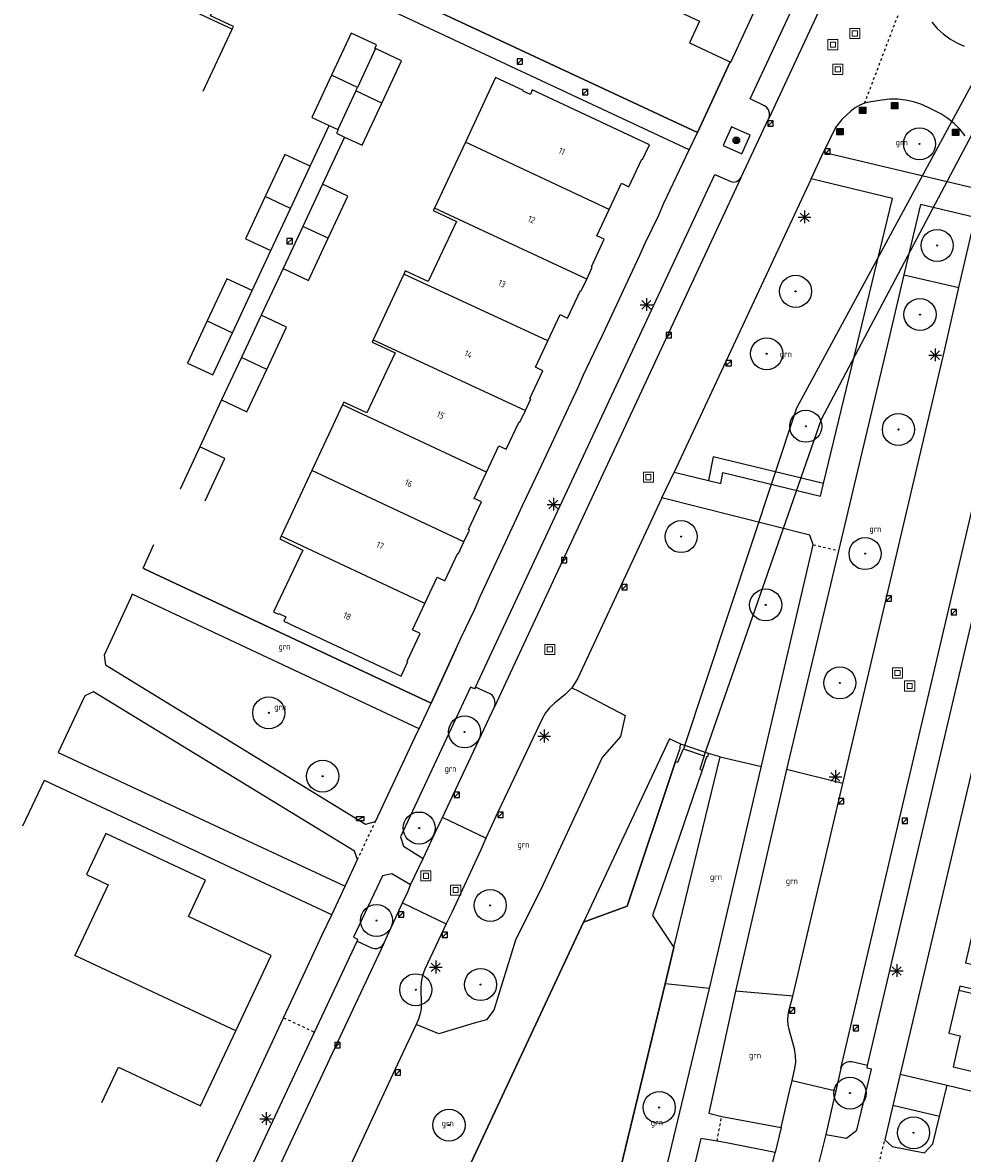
# Model space of a CAD drawing. Header units: metres. Extents: x 116958 to 118326, y 475500 to 477904.
# Tile 55 of 256: x 117209 to 117283, y 476332 to 476421. Entities that reach past the tile are written whole.
import ezdxf

# ---------------------------------------------------------------- set-up
doc = ezdxf.new("R2010")
doc.units = ezdxf.units.M
doc.header["$LTSCALE"] = 0.2
doc.linetypes.add('MATGRENS', pattern=[2, 1, -1])
doc.layers.get('0').update_dxf_attribs({"color": 6})
for name, color, linetype in [('B-WE-GR-BOOM-G', 252, 'Continuous'), ('B-WE-GR-GROENVOORZIENING-GV', 252, 'Continuous'), ('B-WE-GW-WATERGANG_INSTEEK-G', 252, 'Continuous'), ('B-WE-GW-WATERGANG_WATERLIJN-G', 252, 'Continuous'), ('B-WE-IE-MEUBILAIR-G', 252, 'Continuous'), ('B-WE-IE-MEUBILAIR_WEGMEUBILAIR_LICHTMAST-G', 252, 'Continuous'), ('B-WE-IE-MEUBILAIR_WEGMEUBILAIR_VERKEERSLICHT-G', 252, 'Continuous'), ('B-WE-KL-DATA_KAST-G', 90, 'Continuous'), ('B-WE-KW-KUNSTWERK_DUIKER-GV', 252, 'Continuous'), ('B-WE-KW-KUNSTWERK_WALBESCHERMING-GV', 252, 'Continuous'), ('B-WE-OG-BEBOUWING-GV', 252, 'Continuous'), ('B-WE-OG-HUISNUMMER-T25', 2, 'Continuous'), ('B-WE-RI-HWA_KOLK_TROTTOIRKOLK-G', 252, 'Continuous'), ('B-WE-VH-MATERIAALGRENS-G', 252, 'MATGRENS'), ('B-WE-VH-VERHARDING_ASFALT-GV', 252, 'Continuous')]:
    doc.layers.add(name, color=color, linetype=linetype)
doc.layers.add('B-WE-RI-RIOOLPUT', color=31, linetype='Continuous', lineweight=0)
doc.styles.get("Standard").update_dxf_attribs({"font": 'isocp.shx'})

# ---------------------------------------------------------------- blocks, each defined once
blk = doc.blocks.new('BGT_GR')
at = {"insert": (0.043, 0.019), "char_height": 0.1, "attachment_point": 5, "line_spacing_factor": 0.8}
blk.add_mtext('{\\C256;grn}', dxfattribs=at)
blk = doc.blocks.new('CELQ75115')
for p, q in [((-0.105, 0.026), (-0.203, 0.012)), ((-0.203, 0.012), (-0.165, -0.007)), ((-0.122, 0.069), (-0.071, 0.162)), ((-0.122, 0.069), (-0.048, 0.029)), ((-0.059, -0.061), (-0.105, 0.026)), ((-0.071, 0.162), (0.071, 0.162)), ((0.003, 0.117), (-0.048, 0.029)), ((0.024, 0.08), (-0.003, 0.062)), ((-0.003, 0.062), (0.093, 0.062)), ((0.024, 0.08), (0.003, 0.117)), ((0.135, 0.056), (0.065, 0.009)), ((0.116, -0.08), (0.065, 0.009)), ((0.071, 0.162), (0.093, 0.125)), ((0.093, 0.062), (0.129, 0.149)), ((0.129, 0.149), (0.093, 0.125)), ((0.135, 0.056), (0.189, -0.033)), ((-0.189, -0.05), (-0.165, -0.007)), ((-0.101, -0.162), (-0.189, -0.05)), ((-0.09, -0.045), (-0.112, -0.082)), ((-0.112, -0.082), (-0.009, -0.081)), ((-0.009, -0.162), (-0.101, -0.162)), ((-0.09, -0.045), (-0.059, -0.061)), ((-0.009, -0.081), (-0.009, -0.162)), ((0.017, -0.122), (0.071, -0.039)), ((0.071, -0.198), (0.017, -0.122)), ((0.071, -0.039), (0.071, -0.08)), ((0.071, -0.08), (0.116, -0.08)), ((0.116, -0.162), (0.071, -0.162)), ((0.071, -0.162), (0.071, -0.198)), ((0.189, -0.033), (0.116, -0.162))]:
    blk.add_line(p, q)
at = {"flags": 128}
blk.add_lwpolyline([(-0.125, 0.25), (0.125, 0.25), (0.25, 0.125), (0.25, -0.125), (0.125, -0.25), (-0.125, -0.25), (-0.25, -0.125), (-0.25, 0.125), (-0.125, 0.25)], dxfattribs=at)
blk = doc.blocks.new('CELQ70108')
for p, q in [((-0.62, 0.31), (0.62, 0.31)), ((-0.62, -0.31), (-0.62, 0.31)), ((-0.62, -0.31), (0.62, 0.31)), ((0.62, -0.31), (0.62, 0.31)), ((-0.62, -0.31), (0.62, -0.31))]:
    blk.add_line(p, q)
blk = doc.blocks.new('CELQ211865')
for p, q in [((-0.5, 0), (0.5, 0)), ((0.354, -0.336), (-0.354, 0.336)), ((0.354, 0.336), (-0.354, -0.336)), ((-0.001, 0.526), (0, -0.474))]:
    blk.add_line(p, q)
blk = doc.blocks.new('CELQ201000')
at = {"flags": 128}
for points in [[(-0.25, -0.25), (-0.25, 0.25), (0.25, 0.25), (0.25, -0.25), (-0.25, -0.25)], [(-0.18, -0.18), (-0.18, 0.18), (0.18, 0.18), (0.18, -0.18), (-0.18, -0.18)], [(-0.11, -0.11), (-0.11, 0.11), (0.11, 0.11), (0.11, -0.11), (-0.11, -0.11)], [(-0.041, -0.041), (-0.041, 0.041), (0.041, 0.041), (0.041, -0.041), (-0.041, -0.041)]]:
    blk.add_lwpolyline(points, dxfattribs=at)
blk = doc.blocks.new('Pbrd')
for points in [[(-400, -400), (400, -400), (400, 400), (-400, 400)], [(-200, -200), (200, -200), (200, 200), (-200, 200)]]:
    blk.add_lwpolyline(points, close=True)
blk = doc.blocks.new('Kvtrot')
blk.add_line((0, -420), (420, 0))
at = {"flags": 128}
blk.add_lwpolyline([(0, -420), (420, -420), (420, 0), (0, 0)], close=True, dxfattribs=at)
blk = doc.blocks.new('Bestboom')
h = blk.add_hatch(color=256)
h.dxf.hatch_style = 1
h.paths.add_polyline_path([(41, 0, 1), (-41, 0, 1)])
for radius in [1260, 41.1]:
    blk.add_circle((0, 0), radius)

msp = doc.modelspace()

# ---------------------------------------------------------------- linework, layer by layer
at = {"layer": 'B-WE-GR-GROENVOORZIENING-GV', "flags": 128}
for points in [[(117215.209, 476434.143), (117261.759, 476412.418)], [(117261.11, 476411.056), (117214.587, 476432.811)], [(117231.304, 476409.764), (117232.794, 476412.956)], [(117234.01, 476412.057), (117232.274, 476408.347)], [(117226.734, 476399.976), (117228.205, 476403.121)], [(117229.17, 476401.71), (117227.449, 476398.038)], [(117278.007, 476401.221), (117282.334, 476400.22)], [(117224.336, 476391.38), (117222.628, 476387.69)], [(117271.682, 476384.792), (117262.995, 476386.891), (117262.624, 476385.051)], [(117218.229, 476378.103), (117240.807, 476367.525)], [(117239.861, 476365.51), (117217.308, 476376.105)], [(117251.888, 476368.742), (117252.428, 476368.46), (117256.088, 476366.548), (117255.711, 476364.9), (117254.269, 476363.252), (117249.601, 476353.195), (117247.439, 476348.87), (117245.757, 476343.378), (117245.173, 476342.623), (117244.383, 476342.391), (117243.943, 476342.262), (117241.432, 476341.525), (117239.638, 476342.258)], [(117262.639, 476363.554), (117260.444, 476364.301)], [(117211.487, 476363.637), (117234.051, 476353.12)], [(117263.558, 476363.305), (117266.792, 476362.536)], [(117273.191, 476361.217), (117268.765, 476362.298)], [(117233.006, 476350.861), (117210.447, 476361.418)], [(117262.71, 476345.084), (117259.221, 476345.445)], [(117269.258, 476344.473), (117264.749, 476344.874)], [(117277.714, 476338.337), (117281.394, 476337.468)], [(117280.8, 476335.011), (117277.134, 476335.877)]]:
    msp.add_lwpolyline(points, dxfattribs=at)
at = {"layer": 'B-WE-GW-WATERGANG_INSTEEK-G', "flags": 128}
for points in [[(117260.043, 476362.925), (117260.387, 476363.907), (117260.419, 476363.999), (117260.372, 476364.027), (117260.444, 476364.301), (117259.552, 476364.71), (117252.804, 476350.295)], [(117259.91, 476348.299), (117263.558, 476363.305)], [(117263.558, 476363.305), (117262.639, 476363.554), (117262.555, 476363.29), (117262.479, 476363.301), (117262.13, 476362.265)]]:
    msp.add_lwpolyline(points, dxfattribs=at)
at = {"layer": 'B-WE-GW-WATERGANG_WATERLIJN-G', "flags": 128}
for points in [[(117260.043, 476362.925), (117260.22, 476362.887), (117260.661, 476363.93), (117262.282, 476363.375), (117261.938, 476362.327), (117262.13, 476362.265)], [(117252.804, 476350.295), (117256.228, 476351.552), (117260.043, 476362.925)], [(117262.13, 476362.265), (117258.236, 476350.821), (117259.707, 476348.605), (117259.91, 476348.299)], [(117225.981, 476282.914), (117222.16, 476284.704), (117252.804, 476350.295)], [(117259.91, 476348.299), (117259.221, 476345.445)], [(117259.221, 476345.445), (117254.936, 476327.675), (117253.996, 476324.039)]]:
    msp.add_lwpolyline(points, dxfattribs=at)
at = {"layer": 'B-WE-KW-KUNSTWERK_DUIKER-GV', "flags": 128}
msp.add_lwpolyline([(117262.282, 476363.375), (117271.53, 476389.861), (117291.14, 476426.982), (117289.62, 476427.813), (117269.557, 476390.733), (117260.661, 476363.93), (117262.282, 476363.375)], dxfattribs=at)
at = {"layer": 'B-WE-KW-KUNSTWERK_WALBESCHERMING-GV', "flags": 128}
for points in [[(117260.444, 476364.301), (117259.552, 476364.71), (117252.804, 476350.295)], [(117259.91, 476348.299), (117263.558, 476363.305), (117262.639, 476363.554)], [(117260.043, 476362.925), (117256.228, 476351.552), (117252.804, 476350.295)], [(117262.13, 476362.265), (117258.236, 476350.821), (117259.707, 476348.605), (117259.91, 476348.299)], [(117252.804, 476350.295), (117222.16, 476284.704), (117225.981, 476282.914)], [(117251.811, 476325.312), (117253.996, 476324.039), (117254.936, 476327.675), (117259.221, 476345.445), (117259.91, 476348.299)]]:
    msp.add_lwpolyline(points, dxfattribs=at)
at = {"layer": 'B-WE-OG-BEBOUWING-GV', "flags": 128}
for points in [[(117264.345, 476417.97), (117261.759, 476412.418), (117215.209, 476434.143), (117218.586, 476441.585)], [(117256.343, 476423.785), (117261.929, 476421.167), (117261.13, 476419.465), (117264.163, 476418.054), (117264.345, 476417.97), (117264.395, 476417.947), (117268.045, 476425.848), (117267.773, 476425.974), (117265.114, 476427.214), (117265.554, 476428.156), (117265.618, 476428.126), (117268.211, 476433.67), (117262.268, 476436.45)], [(117225.173, 476420.556), (117225.261, 476420.744), (117223.447, 476421.589), (117225.755, 476426.532), (117216.798, 476430.72), (117216.379, 476429.823), (117216.442, 476429.794), (117215.426, 476427.62), (117216.015, 476427.345), (117215.046, 476425.271)], [(117225.173, 476420.556), (117215.046, 476425.271)], [(117222.895, 476415.664), (117225.173, 476420.556)], [(117236.438, 476419.012), (117236.393, 476419.034), (117236.52, 476419.305), (117234.527, 476420.236), (117232.976, 476416.915)], [(117236.438, 476419.012), (117235.015, 476415.963)], [(117236.934, 476414.733), (117238.484, 476418.051), (117236.438, 476419.012)], [(117232.976, 476416.915), (117231.425, 476413.595), (117232.794, 476412.956), (117233.464, 476412.643)], [(117235.015, 476415.963), (117232.976, 476416.915)], [(117254.813, 476406.356), (117255.777, 476408.421), (117256.366, 476408.146), (117257.381, 476410.32), (117257.444, 476410.29), (117257.986, 476411.45), (117248.767, 476415.775), (117248.618, 476415.399), (117248.047, 476415.666), (117248.073, 476415.72), (117245.891, 476416.743), (117243.506, 476411.652)], [(117234.887, 476415.689), (117235.015, 476415.963)], [(117234.887, 476415.689), (117233.464, 476412.643)], [(117236.934, 476414.733), (117234.887, 476415.689)], [(117233.464, 476412.643), (117233.509, 476412.622), (117233.382, 476412.35), (117234.01, 476412.057), (117235.385, 476411.415), (117236.934, 476414.733)], [(117243.506, 476411.652), (117241.081, 476406.475)], [(117254.813, 476406.356), (117243.506, 476411.652)], [(117229.755, 476406.443), (117231.304, 476409.764), (117229.311, 476410.694), (117227.761, 476407.373)], [(117232.715, 476404.096), (117234.267, 476407.414), (117232.274, 476408.347), (117230.722, 476405.028)], [(117227.761, 476407.373), (117226.212, 476404.052), (117228.205, 476403.121), (117229.755, 476406.443)], [(117229.755, 476406.443), (117227.761, 476407.373)], [(117241.081, 476406.475), (117240.986, 476406.272), (117242.798, 476405.426), (117240.589, 476400.694), (117238.777, 476401.54), (117238.655, 476401.278)], [(117253.053, 476400.886), (117241.081, 476406.475)], [(117253.053, 476400.886), (117253.485, 476401.81), (117253.422, 476401.84), (117254.437, 476404.015), (117253.848, 476404.29), (117254.813, 476406.356)], [(117230.722, 476405.028), (117229.17, 476401.71), (117231.162, 476400.778), (117232.715, 476404.096)], [(117232.715, 476404.096), (117230.722, 476405.028)], [(117225.183, 476396.661), (117226.734, 476399.976), (117224.741, 476400.908), (117223.19, 476397.593)], [(117238.655, 476401.278), (117236.256, 476396.108)], [(117249.986, 476396.021), (117238.655, 476401.278)], [(117249.986, 476396.021), (117250.953, 476398.092), (117251.542, 476397.816), (117252.558, 476399.991), (117252.622, 476399.962), (117253.053, 476400.886)], [(117227.885, 476393.777), (117229.442, 476397.106), (117227.449, 476398.038), (117225.892, 476394.709)], [(117223.19, 476397.593), (117221.64, 476394.278), (117223.633, 476393.346), (117225.183, 476396.661)], [(117223.19, 476397.593), (117225.183, 476396.661)], [(117236.256, 476396.108), (117236.173, 476395.929), (117237.983, 476395.079), (117235.769, 476390.364), (117233.958, 476391.215), (117233.852, 476390.989)], [(117236.256, 476396.108), (117248.226, 476390.554)], [(117248.226, 476390.554), (117248.654, 476391.469), (117248.591, 476391.499), (117249.607, 476393.674), (117249.018, 476393.95), (117249.986, 476396.021)], [(117225.892, 476394.709), (117224.336, 476391.38), (117226.328, 476390.448), (117227.885, 476393.777)], [(117227.885, 476393.777), (117225.892, 476394.709)], [(117233.852, 476390.989), (117231.436, 476385.823)], [(117245.162, 476385.697), (117233.852, 476390.989)], [(117245.162, 476385.697), (117246.13, 476387.768), (117246.719, 476387.493), (117247.735, 476389.668), (117247.799, 476389.639), (117248.226, 476390.554)], [(117223.04, 476383.45), (117224.593, 476386.771), (117222.628, 476387.69), (117221.076, 476384.368)], [(117231.436, 476385.823), (117229.016, 476380.652)], [(117243.399, 476380.226), (117231.436, 476385.823)], [(117243.399, 476380.226), (117243.829, 476381.146), (117243.766, 476381.175), (117244.783, 476383.351), (117244.194, 476383.626), (117245.162, 476385.697)], [(117229.016, 476380.652), (117228.923, 476380.453), (117230.713, 476379.56), (117228.424, 476374.703), (117228.804, 476374.524), (117228.833, 476374.587), (117229.394, 476374.323), (117229.23, 476373.963), (117238.447, 476369.643), (117238.99, 476370.803), (117238.926, 476370.833), (117239.944, 476373.008), (117239.356, 476373.284), (117240.327, 476375.359)], [(117240.327, 476375.359), (117229.016, 476380.652)], [(117240.327, 476375.359), (117241.299, 476377.435), (117241.888, 476377.16), (117242.905, 476379.335), (117242.969, 476379.306), (117243.399, 476380.226)], [(117242.747, 476371.773), (117240.807, 476367.525), (117218.229, 476378.103), (117218.152, 476378.14), (117219.011, 476380.001)], [(117232.254, 476349.305), (117233.006, 476350.861), (117210.447, 476361.418), (117210.374, 476361.452), (117208.681, 476357.853)], [(117225.457, 476341.761), (117228.24, 476347.682), (117221.737, 476350.739), (117223.07, 476353.597), (117215.219, 476357.267), (117213.705, 476354.034), (117215.399, 476353.241), (117212.799, 476347.683)], [(117283.624, 476350.467), (117282.837, 476347.108), (117283.743, 476346.895), (117283.308, 476345.044), (117282.403, 476345.255), (117282.326, 476344.93)], [(117225.457, 476341.761), (117212.799, 476347.683)], [(117282.326, 476344.93), (117281.536, 476341.573), (117282.441, 476341.359), (117281.87, 476338.928), (117291.288, 476336.685), (117293.605, 476336.133), (117294.973, 476341.953)], [(117294.973, 476341.953), (117282.326, 476344.93)], [(117214.914, 476336.102), (117216.215, 476338.882), (117222.679, 476335.848), (117225.457, 476341.761)]]:
    msp.add_lwpolyline(points, dxfattribs=at)
at = {"layer": 'B-WE-VH-MATERIAALGRENS-G', "flags": 128}
for points in [[(117274.911, 476414.71), (117278.901, 476425.213)], [(117270.874, 476379.988), (117272.854, 476379.519)], [(117235.02, 476355.215), (117235.669, 476356.592), (117236.44, 476358.225)], [(117229.214, 476342.78), (117231.635, 476341.651)], [(117263.305, 476333.077), (117263.671, 476335.014)], [(117275.744, 476330.121), (117276.497, 476333.168)]]:
    msp.add_lwpolyline(points, dxfattribs=at)
at = {"layer": 'B-WE-VH-VERHARDING_ASFALT-GV'}
for p, q in [((117265.91, 476415.064), (117273.367, 476431.086)), ((117275.481, 476430.896), (117267.37, 476413.518)), ((117280.197, 476421.087), (117280.62, 476420.606)), ((117280.62, 476420.606), (117281.091, 476420.173)), ((117281.091, 476420.173), (117281.605, 476419.792)), ((117281.605, 476419.792), (117282.156, 476419.467)), ((117282.156, 476419.467), (117282.738, 476419.202)), ((117261.759, 476412.418), (117264.345, 476417.97)), ((117267.048, 476414.518), (117265.91, 476415.064)), ((117276.273, 476414.96), (117275.276, 476414.8)), ((117276.894, 476415.026), (117276.273, 476414.96)), ((117277.519, 476415.027), (117276.894, 476415.026)), ((117278.14, 476414.962), (117277.519, 476415.027)), ((117278.751, 476414.833), (117278.14, 476414.962)), ((117279.345, 476414.639), (117278.751, 476414.833)), ((117267.228, 476414.375), (117267.048, 476414.518)), ((117267.359, 476414.187), (117267.228, 476414.375)), ((117267.429, 476413.968), (117267.359, 476414.187)), ((117267.433, 476413.739), (117267.429, 476413.968)), ((117273.849, 476414.122), (117273.119, 476413.44)), ((117274.175, 476414.366), (117273.849, 476414.122)), ((117274.531, 476414.563), (117274.175, 476414.366)), ((117274.911, 476414.71), (117274.531, 476414.563)), ((117275.276, 476414.8), (117274.911, 476414.71)), ((117279.915, 476414.385), (117279.345, 476414.639)), ((117280.902, 476413.881), (117279.915, 476414.385)), ((117265.236, 476408.963), (117267.361, 476413.498)), ((117267.361, 476413.498), (117267.37, 476413.518)), ((117267.37, 476413.518), (117267.433, 476413.739)), ((117273.119, 476413.44), (117272.633, 476412.814)), ((117281.448, 476413.525), (117280.902, 476413.881)), ((117281.955, 476413.116), (117281.448, 476413.525)), ((117282.417, 476412.657), (117281.955, 476413.116)), ((117261.11, 476411.056), (117261.759, 476412.418)), ((117264.438, 476412.864), (117263.778, 476411.405)), ((117265.919, 476412.195), (117264.438, 476412.864)), ((117265.259, 476410.736), (117265.919, 476412.195)), ((117272.633, 476412.814), (117271.679, 476410.873)), ((117282.831, 476412.153), (117282.417, 476412.657)), ((117263.778, 476411.405), (117265.259, 476410.736)), ((117259.131, 476406.853), (117261.11, 476411.056)), ((117270.708, 476408.777), (117271.679, 476410.873)), ((117271.679, 476410.873), (117284.054, 476407.931)), ((117244.306, 476368.775), (117263.139, 476409.122)), ((117265.186, 476408.855), (117245.792, 476367.246)), ((117263.139, 476409.122), (117264.39, 476408.556)), ((117264.841, 476408.563), (117265.039, 476408.679)), ((117265.039, 476408.679), (117265.186, 476408.855)), ((117265.186, 476408.855), (117265.236, 476408.963)), ((117270.708, 476408.777), (117268.454, 476403.957)), ((117277.093, 476407.232), (117270.708, 476408.777)), ((117264.39, 476408.556), (117264.616, 476408.521)), ((117264.616, 476408.521), (117264.841, 476408.563)), ((117258.718, 476405.923), (117259.131, 476406.853)), ((117271.682, 476384.792), (117277.093, 476407.232)), ((117279.319, 476406.744), (117278.007, 476401.221)), ((117283.606, 476405.727), (117279.319, 476406.744)), ((117257.654, 476403.698), (117258.718, 476405.923)), ((117282.334, 476400.22), (117283.606, 476405.727)), ((117257.233, 476402.773), (117257.654, 476403.698)), ((117268.454, 476403.957), (117259.919, 476385.706)), ((117254.324, 476396.538), (117257.233, 476402.773)), ((117278.007, 476401.221), (117276.703, 476395.729)), ((117281.158, 476395.127), (117282.334, 476400.22)), ((117253.883, 476395.604), (117254.324, 476396.538)), ((117252.809, 476393.363), (117253.883, 476395.604)), ((117276.703, 476395.729), (117272.854, 476379.519)), ((117273.191, 476361.217), (117281.058, 476394.701)), ((117281.058, 476394.701), (117281.158, 476395.127)), ((117252.4, 476392.447), (117252.809, 476393.363)), ((117249.503, 476386.207), (117252.4, 476392.447)), ((117249.041, 476385.284), (117249.503, 476386.207)), ((117258.969, 476383.665), (117259.919, 476385.706)), ((117259.919, 476385.706), (117262.624, 476385.051)), ((117263.597, 476384.816), (117263.77, 476385.675)), ((117263.77, 476385.675), (117271.448, 476383.82)), ((117248.007, 476383.061), (117249.041, 476385.284)), ((117262.624, 476385.051), (117263.597, 476384.816)), ((117271.448, 476383.82), (117271.682, 476384.792)), ((117247.563, 476382.107), (117248.007, 476383.061)), ((117258.969, 476383.665), (117252.336, 476369.432)), ((117270.598, 476380.735), (117258.969, 476383.665)), ((117273.04, 476338.784), (117283.585, 476383.64)), ((117244.67, 476375.914), (117247.563, 476382.107)), ((117275.15, 476339.026), (117285.326, 476382.431)), ((117270.874, 476379.988), (117270.598, 476380.735)), ((117287.674, 476380.639), (117277.714, 476338.337)), ((117262.71, 476345.084), (117270.874, 476379.988)), ((117272.854, 476379.519), (117268.765, 476362.298)), ((117217.162, 476375.787), (117215.088, 476371.29)), ((117217.308, 476376.105), (117217.162, 476375.787)), ((117244.254, 476374.928), (117244.67, 476375.914)), ((117243.172, 476372.685), (117244.254, 476374.928)), ((117242.747, 476371.773), (117243.172, 476372.685)), ((117215.088, 476371.29), (117215.197, 476370.548)), ((117240.807, 476367.525), (117242.747, 476371.773)), ((117215.197, 476370.548), (117235.648, 476357.999)), ((117243.922, 476368.785), (117238.409, 476357.011)), ((117244.23, 476368.649), (117243.922, 476368.785)), ((117244.306, 476368.775), (117244.23, 476368.649)), ((117245.453, 476368.268), (117244.306, 476368.775)), ((117251.888, 476368.742), (117251.368, 476368.214)), ((117252.336, 476369.432), (117251.888, 476368.742)), ((117213.573, 476368.09), (117211.487, 476363.637)), ((117214.261, 476368.426), (117213.573, 476368.09)), ((117234.782, 476355.894), (117214.261, 476368.426)), ((117245.632, 476368.119), (117245.453, 476368.268)), ((117245.762, 476367.926), (117245.632, 476368.119)), ((117245.836, 476367.705), (117245.762, 476367.926)), ((117245.846, 476367.472), (117245.836, 476367.705)), ((117251.368, 476368.214), (117250.49, 476367.507)), ((117239.861, 476365.51), (117240.807, 476367.525)), ((117241.698, 476358.522), (117245.792, 476367.246)), ((117245.792, 476367.246), (117245.846, 476367.472)), ((117250.129, 476367.164), (117249.821, 476366.773)), ((117250.49, 476367.507), (117250.129, 476367.164)), ((117249.57, 476366.343), (117246.066, 476358.942)), ((117249.821, 476366.773), (117249.57, 476366.343)), ((117236.44, 476358.225), (117239.744, 476365.261)), ((117239.744, 476365.261), (117239.861, 476365.51)), ((117268.765, 476362.298), (117264.749, 476344.874)), ((117269.258, 476344.473), (117273.191, 476361.217)), ((117246.066, 476358.942), (117245.126, 476356.893)), ((117235.648, 476357.999), (117236.44, 476358.225)), ((117241.255, 476357.617), (117241.698, 476358.522)), ((117245.126, 476356.893), (117241.698, 476358.522)), ((117238.409, 476357.011), (117238.63, 476356.278)), ((117240.176, 476355.302), (117241.255, 476357.617)), ((117238.63, 476356.278), (117240.176, 476355.302)), ((117245.126, 476356.893), (117244.725, 476355.978)), ((117235.02, 476355.215), (117234.782, 476355.894)), ((117239.199, 476353.242), (117240.176, 476355.302)), ((117244.725, 476355.978), (117242.44, 476351.056)), ((117234.051, 476353.12), (117235.02, 476355.215)), ((117236.984, 476353.936), (117234.71, 476349.126)), ((117237.727, 476354.111), (117236.984, 476353.936)), ((117239.199, 476353.242), (117237.727, 476354.111)), ((117233.006, 476350.861), (117234.051, 476353.12)), ((117238.558, 476351.816), (117238.982, 476352.683)), ((117238.982, 476352.683), (117239.199, 476353.242)), ((117237.084, 476348.624), (117238.558, 476351.816)), ((117238.558, 476351.816), (117242.001, 476350.173)), ((117232.254, 476349.305), (117233.006, 476350.861)), ((117242.44, 476351.056), (117242.001, 476350.173)), ((117242.001, 476350.173), (117240.321, 476346.606)), ((117230.929, 476346.457), (117232.254, 476349.305)), ((117234.71, 476349.126), (117235.016, 476348.965)), ((117231.635, 476341.651), (117234.984, 476348.799)), ((117237.084, 476348.624), (117233.428, 476340.809)), ((117235.016, 476348.965), (117234.984, 476348.799)), ((117234.984, 476348.799), (117236.121, 476348.285)), ((117236.121, 476348.285), (117236.337, 476348.227)), ((117236.337, 476348.227), (117236.561, 476348.235)), ((117236.561, 476348.235), (117236.772, 476348.31)), ((117236.772, 476348.31), (117236.952, 476348.443)), ((117236.952, 476348.443), (117237.084, 476348.624)), ((117229.214, 476342.78), (117230.929, 476346.457)), ((117240.321, 476346.606), (117240.142, 476346.102)), ((117240.036, 476345.577), (117240.005, 476345.043)), ((117240.142, 476346.102), (117240.036, 476345.577)), ((117240.005, 476345.043), (117240.044, 476343.871)), ((117256.993, 476321.225), (117262.71, 476345.084)), ((117264.749, 476344.874), (117262.663, 476335.278)), ((117240.044, 476343.871), (117240.023, 476343.485)), ((117268.973, 476343.393), (117269.258, 476344.473)), ((117225.398, 476334.597), (117229.214, 476342.78)), ((117239.957, 476343.104), (117239.846, 476342.733)), ((117240.023, 476343.485), (117239.957, 476343.104)), ((117268.883, 476342.617), (117268.904, 476343.008)), ((117268.904, 476343.008), (117268.973, 476343.393)), ((117239.638, 476342.258), (117237.969, 476338.685)), ((117239.745, 476342.486), (117239.638, 476342.258)), ((117239.846, 476342.733), (117239.745, 476342.486)), ((117268.911, 476342.227), (117268.883, 476342.617)), ((117268.987, 476341.843), (117268.911, 476342.227)), ((117224.863, 476327.196), (117231.635, 476341.651)), ((117269.398, 476340.332), (117268.987, 476341.843)), ((117233.428, 476340.809), (117211.158, 476293.203)), ((117269.48, 476339.817), (117269.398, 476340.332)), ((117269.433, 476338.777), (117269.492, 476339.295)), ((117269.492, 476339.295), (117269.48, 476339.817)), ((117273.465, 476339.266), (117273.276, 476339.151)), ((117273.679, 476339.32), (117273.465, 476339.266)), ((117273.899, 476339.309), (117273.679, 476339.32)), ((117275.15, 476339.026), (117273.899, 476339.309)), ((117237.969, 476338.685), (117215.454, 476290.482)), ((117269.213, 476337.845), (117269.433, 476338.777)), ((117273.04, 476338.784), (117272.637, 476337.029)), ((117273.13, 476338.985), (117273.04, 476338.784)), ((117273.276, 476339.151), (117273.13, 476338.985)), ((117274.313, 476333.94), (117275.446, 476338.724)), ((117275.121, 476338.813), (117275.15, 476339.026)), ((117275.446, 476338.724), (117275.121, 476338.813)), ((117277.714, 476338.337), (117277.134, 476335.877)), ((117268.984, 476336.878), (117269.213, 476337.845)), ((117269.213, 476337.845), (117272.637, 476337.029)), ((117280.8, 476335.011), (117281.394, 476337.468)), ((117281.394, 476337.468), (117284.225, 476336.793)), ((117268.337, 476334.136), (117268.984, 476336.878)), ((117272.637, 476337.029), (117272.411, 476336.041)), ((117272.411, 476336.041), (117271.849, 476333.593)), ((117277.134, 476335.877), (117276.497, 476333.168)), ((117262.663, 476335.278), (117263.671, 476335.014)), ((117263.671, 476335.014), (117264.682, 476334.836)), ((117264.682, 476334.836), (117268.337, 476334.136)), ((117280.277, 476332.847), (117280.8, 476335.011)), ((117222.815, 476329.063), (117225.398, 476334.597)), ((117268.337, 476334.136), (117267.873, 476332.171)), ((117273.495, 476333.313), (117274.313, 476333.94)), ((117262.039, 476333.276), (117260.158, 476325.576)), ((117263.305, 476333.077), (117262.039, 476333.276)), ((117264.31, 476332.878), (117263.305, 476333.077)), ((117271.849, 476333.593), (117271.304, 476331.386)), ((117271.849, 476333.593), (117273.495, 476333.313)), ((117276.497, 476333.168), (117277.076, 476332.646)), ((117267.873, 476332.171), (117264.31, 476332.878)), ((117267.115, 476328.965), (117267.873, 476332.171)), ((117277.076, 476332.646), (117279.62, 476332.162)), ((117279.62, 476332.162), (117280.277, 476332.847))]:
    msp.add_line(p, q, dxfattribs=at)

# ---------------------------------------------------------------- block references
at = {"layer": 'B-WE-GR-BOOM-G', "xscale": 0.001, "yscale": 0.001, "zscale": 0.001}
for p in [(117279.231, 476411.519), (117280.621, 476403.529), (117269.483, 476399.92), (117279.268, 476398.095), (117267.207, 476395.01), (117270.28, 476389.305), (117277.57, 476389.052), (117260.487, 476380.625), (117274.949, 476379.288), (117267.13, 476375.249), (117272.959, 476369.115), (117228.04, 476366.762), (117243.449, 476365.262), (117232.282, 476361.776), (117239.874, 476357.702), (117245.467, 476351.613), (117236.519, 476350.425), (117244.705, 476345.385), (117239.603, 476344.982), (117273.764, 476336.847), (117258.758, 476335.718), (117242.22, 476334.332), (117278.765, 476333.73)]:
    msp.add_blockref('Bestboom', p, dxfattribs=at)
at = {"layer": 'B-WE-GR-GROENVOORZIENING-GV', "xscale": 5, "yscale": 5, "zscale": 5}
for p in [(117277.618, 476411.479), (117268.506, 476394.814), (117275.549, 476381.063), (117229.063, 476371.807), (117228.737, 476367.052), (117242.127, 476362.195), (117247.863, 476356.228), (117263.007, 476353.694), (117268.97, 476353.373), (117266.077, 476339.662), (117241.906, 476334.317), (117258.353, 476334.373)]:
    msp.add_blockref('BGT_GR', p, dxfattribs=at)
at = {"layer": 'B-WE-IE-MEUBILAIR-G'}
msp.add_blockref('CELQ75115', (117264.818, 476411.803), dxfattribs=at)
at = {"layer": 'B-WE-IE-MEUBILAIR_WEGMEUBILAIR_LICHTMAST-G'}
for p in [(117270.186, 476405.746), (117257.753, 476398.865), (117280.455, 476394.906), (117250.439, 476383.157), (117249.714, 476364.915), (117272.615, 476361.721), (117241.175, 476346.744), (117277.436, 476346.459), (117227.841, 476334.835)]:
    msp.add_blockref('CELQ211865', p, dxfattribs=at)
at = {"layer": 'B-WE-IE-MEUBILAIR_WEGMEUBILAIR_VERKEERSLICHT-G'}
for p in [(117274.765, 476414.16), (117277.27, 476414.529), (117272.977, 476412.478), (117282.063, 476412.42)]:
    msp.add_blockref('CELQ201000', p, dxfattribs=at)
at = {"layer": 'B-WE-KL-DATA_KAST-G', "xscale": 0.5, "yscale": 0.5, "zscale": 0.5}
msp.add_blockref('CELQ70108', (117235.248, 476358.456), dxfattribs=at)
at = {"layer": 'B-WE-RI-HWA_KOLK_TROTTOIRKOLK-G', "xscale": 0.001, "yscale": 0.001, "zscale": 0.001}
for p in [(117247.582, 476418.223), (117252.709, 476415.787), (117267.289, 476413.336), (117271.795, 476411.128), (117229.477, 476404.073), (117259.299, 476396.67), (117264.009, 476394.487), (117251.073, 476378.99), (117255.804, 476376.87), (117276.613, 476375.976), (117281.718, 476374.89), (117242.627, 476360.527), (117272.853, 476360.031), (117246.066, 476358.942), (117277.857, 476358.476), (117238.247, 476351.097), (117241.684, 476349.513), (117269.015, 476343.548), (117274.008, 476342.166), (117233.247, 476340.842), (117237.978, 476338.679)]:
    msp.add_blockref('Kvtrot', p, dxfattribs=at)
at = {"layer": 'B-WE-RI-RIOOLPUT', "xscale": 0.001, "yscale": 0.001, "zscale": 0.001}
for p in [(117274.14, 476420.204), (117272.418, 476419.323), (117272.806, 476417.379), (117257.908, 476385.3), (117250.151, 476371.749), (117277.5, 476369.899), (117278.461, 476368.872), (117240.404, 476353.939), (117242.739, 476352.818)]:
    msp.add_blockref('Pbrd', p, dxfattribs=at)

# ---------------------------------------------------------------- texts
at = {"layer": 'B-WE-OG-HUISNUMMER-T25'}
for s, rotation, p in [('11', 335, (117250.78, 476410.801)), ('12', 335, (117248.366, 476405.465)), ('13', 335, (117246.026, 476400.416)), ('14', 334.9, (117243.377, 476394.873)), ('15', 334.9, (117241.197, 476390.081)), ('16', 334.9, (117238.686, 476384.725)), ('17', 334.9, (117236.441, 476379.819)), ('18', 334.9, (117233.843, 476374.269))]:
    msp.add_text(s, height=0.5, rotation=rotation, dxfattribs=at).set_placement(p)

doc.saveas('drawing.dxf')
